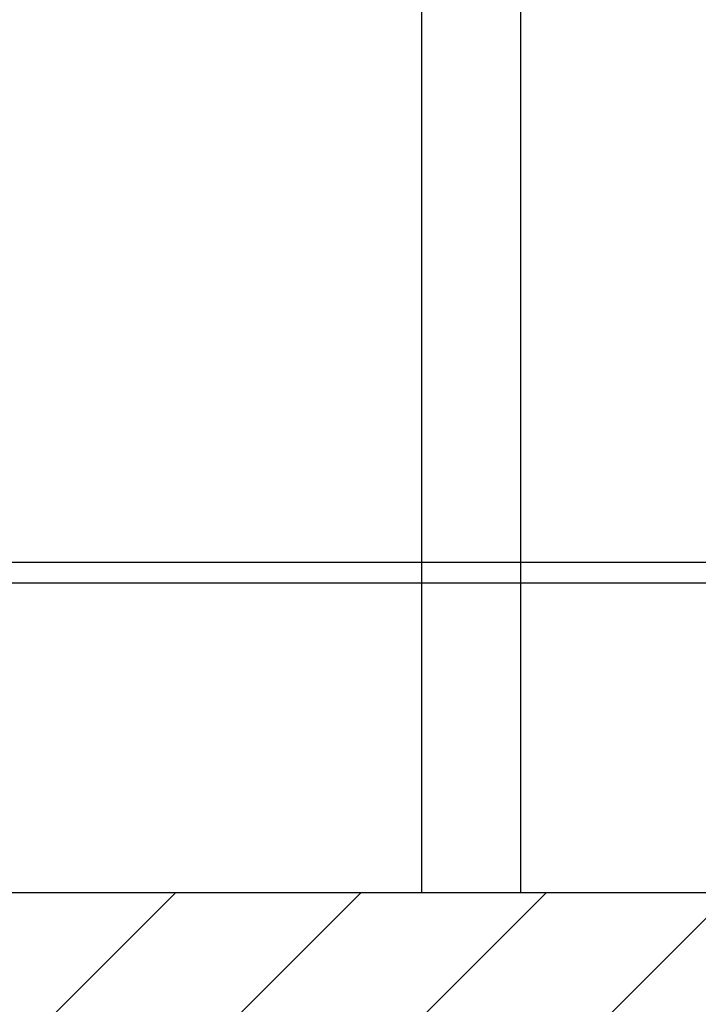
# Model space of a CAD drawing. Header units: millimetres. Extents: x 42924 to 92944, y -369470 to -179866.
# Tile 194 of 256: x 60901 to 60942, y -184030 to -183970. Entities that reach past the tile are written whole.
import ezdxf

# ---------------------------------------------------------------- set-up
doc = ezdxf.new("R2010")
doc.units = ezdxf.units.MM
for name, color, linetype in [('!! 1_hatch projektowane ściany', 8, 'Continuous'), ('!! 1_PROJ Sciany', 8, 'Continuous'), ('!! 1_zabudowa GK', 8, 'Continuous')]:
    doc.layers.add(name, color=color, linetype=linetype)
doc.layers.add('E_SAP_ZASIĘG', color=150, linetype='Continuous', plot=False)

msp = doc.modelspace()

# ---------------------------------------------------------------- hatches: boundary and pattern name
at = {"layer": '!! 1_hatch projektowane ściany'}
h = msp.add_hatch(dxfattribs=at)
h.set_pattern_fill('ANSI31', color=256, scale=2.5)
h.set_pattern_definition([(45, (0, 13698.2005), (-5.61266008, 5.61266008), [])])
h.paths.add_polyline_path([(60824.56735, -184034.8878), (61135.43682, -184034.8878), (61135.43682, -184022.8878), (60824.56735, -184022.8878)])

# ---------------------------------------------------------------- linework, layer by layer
msp.add_lwpolyline([(60824.56735, -184034.8878), (61135.43682, -184034.8878), (61135.43682, -184022.8878), (60824.56735, -184022.8878)], close=True, dxfattribs=at)
at = {"layer": '!! 1_PROJ Sciany'}
msp.add_lwpolyline([(61135.43682, -184022.8878), (60824.56735, -184022.8878)], dxfattribs=at)
at = {"layer": '!! 1_zabudowa GK'}
for points in [[(60925.19051, -183872.8878), (60925.19051, -184022.8878)], [(60931.19051, -183872.8878), (60931.19051, -184022.8878)], [(61135.43682, -184002.8878), (60824.56735, -184002.8878)], [(61135.43682, -184004.1378), (60824.56735, -184004.1378)]]:
    msp.add_lwpolyline(points, dxfattribs=at)
at = {"layer": 'E_SAP_ZASIĘG'}
msp.add_circle((61459.23087, -184571.00094), 600, dxfattribs=at)

doc.saveas('drawing.dxf')
